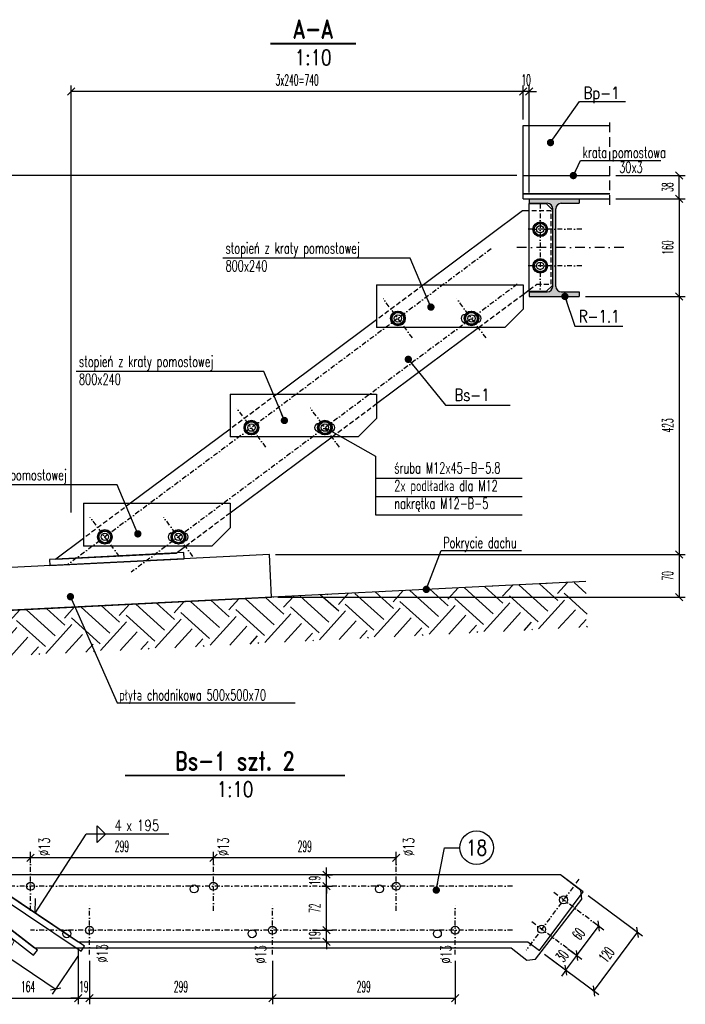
# Model space of a CAD drawing. Header units: millimetres. Extents: x -228255 to 14536, y -140109 to 119945.
# Tile 52 of 123: x -176164 to -175074, y 55945 to 57558. Entities that reach past the tile are written whole.
import ezdxf
from ezdxf.enums import TextEntityAlignment as Align

# ---------------------------------------------------------------- set-up
doc = ezdxf.new("R2010")
doc.units = ezdxf.units.MM
doc.header["$LTSCALE"] = 2.5
for name, pattern in [('DASHDOT', [25.4, 12.7, -6.35, 0, -6.35]), ('DASHDOT2', [12.7, 6.35, -3.175, 0, -3.175]), ('DASHED', [19.05, 12.7, -6.35]), ('DASHED2', [9.525, 6.35, -3.175])]:
    doc.linetypes.add(name, pattern=pattern)
for name, color, linetype in [('Gruba', 6, 'Continuous'), ('Hatch', 155, 'Continuous'), ('Krata pomostowa', 41, 'Continuous'), ('Laczniki', 30, 'Continuous'), ('LAYER1', 7, 'Continuous'), ('Nr_dzwigar', 42, 'Continuous'), ('Nr_platwie', 230, 'Continuous'), ('Odnosnik_laczniki', 65, 'Continuous'), ('Opisy_stal', 7, 'Continuous'), ('Osie', 134, 'DASHDOT'), ('Osie_laczniki', 157, 'DASHDOT2'), ('Przerywana', 5, 'DASHED'), ('S_platwie', 13, 'Continuous'), ('S_slupy', 20, 'Continuous'), ('stal', 4, 'Continuous'), ('Stal_nw', 181, 'DASHED2'), ('Stal_przekroj', 1, 'Continuous'), ('Tekst', 31, 'Continuous'), ('Widok', 8, 'Continuous'), ('Wymiary', 86, 'Continuous')]:
    doc.layers.add(name, color=color, linetype=linetype)
doc.styles.get("Standard").update_dxf_attribs({"font": 'romans.shx', "width": 0.65})
doc.styles.add('style1', font='romand.shx', dxfattribs={"width": 0.8})
doc.styles.add('style3', font='romans.shx', dxfattribs={"width": 0.5})
doc.dimstyles.new('Skala_10', dxfattribs={"dimtxt": 18, "dimasz": 12, "dimexe": 10, "dimexo": 10, "dimgap": 10, "dimtad": 1, "dimdec": 0, "dimdsep": 46, "dimtxsty": 'style3', "dimblk": 'OBLIQUE', "dimcen": 0, "dimdle": 1, "dimclrd": 256, "dimclre": 256, "dimclrt": 31, "dimadec": 1, "dimazin": 0, "dimtfac": 1, "dimtdec": 0, "dimtix": 1, "dimtmove": 2, "dimatfit": 0, "dimldrblk": 'DOT', "dimfxl": 1, "dimtolj": 1, "dimtzin": 0, "dimlwd": -1, "dimlwe": -1, "dimarcsym": 0})
doc.dimstyles.new('Skala_10$7', dxfattribs={"dimscale": 0, "dimtxt": 18, "dimasz": 12, "dimexe": 10, "dimexo": 15, "dimgap": 5, "dimtad": 1, "dimdec": 0, "dimrnd": 0.5, "dimzin": 9, "dimdsep": 46, "dimtxsty": 'Standard', "dimblk1": 'OBLIQUE', "dimblk2": 'OBLIQUE', "dimsah": 1, "dimcen": 10, "dimdle": 10, "dimclrt": 31, "dimadec": 0, "dimazin": 0, "dimtfac": 1, "dimtdec": 0, "dimtmove": 2, "dimatfit": 3, "dimldrblk": 'DOT', "dimfxl": 1, "dimtolj": 1, "dimtzin": 9, "dimarcsym": 0})

# ---------------------------------------------------------------- blocks, each defined once
blk = doc.blocks.new('_Dot')
at = {"color": 0, "linetype": 'ByBlock', "lineweight": -2}
blk.add_line((-0.5, 0), (-1, 0), dxfattribs=at)
at = {"color": 0, "linetype": 'ByBlock', "const_width": 0.5}
blk.add_lwpolyline([(-0.25, 0, 1), (0.25, 0, 1)], format="xyb", close=True, dxfattribs=at)
blk = doc.blocks.new('_Oblique')
at = {"color": 0, "linetype": 'ByBlock', "lineweight": -2}
blk.add_line((-0.5, -0.5), (0.5, 0.5), dxfattribs=at)
blk = doc.blocks.new('Elem_prawy')
at = {"color": 7}
blk.add_line((0, 0), (25, 0), dxfattribs=at)
blk.add_circle((52.5, 0), 27.5, dxfattribs=at)
at = {"color": 31, "width": 0.8}
blk.add_attdef('22', text='', height=25, dxfattribs=at).set_placement((52.5, 0), align=Align.MIDDLE)
blk = doc.blocks.new('*D876')
at = {"layer": 'Defpoints', "color": 0, "ltscale": 0.5, "transparency": 16777216}
for p in [(-176068.1, 56047.6), (-176049.4, 56026.6), (-176049.4, 55955.2)]:
    blk.add_point(p, dxfattribs=at)
at = {"layer": 'Wymiary', "ltscale": 0.5, "transparency": 16777216}
for p, q in [((-176068.1, 56037.6), (-176068.1, 55945.2)), ((-176049.4, 56016.6), (-176049.4, 55945.2)), ((-176068.1, 55955.2), (-176080.1, 55955.2)), ((-176068.1, 55955.2), (-176049.4, 55955.2)), ((-176049.4, 55955.2), (-176037.4, 55955.2))]:
    blk.add_line(p, q, dxfattribs=at)
at = {"layer": 'Wymiary', "ltscale": 0.5, "transparency": 16777216, "xscale": 12, "yscale": 12, "zscale": 12}
blk.add_blockref('_Oblique', (-176068.1, 55955.2), dxfattribs=at)
at = {"layer": 'Wymiary', "ltscale": 0.5, "transparency": 16777216, "xscale": 12, "yscale": 12, "zscale": 12, "rotation": 180}
blk.add_blockref('_Oblique', (-176049.4, 55955.2), dxfattribs=at)
at = {"layer": 'Wymiary', "color": 31, "ltscale": 0.5, "transparency": 16777216, "insert": (-176058.8, 55974.2), "char_height": 18, "attachment_point": 5, "style": 'style3'}
blk.add_mtext('\\A1;19', dxfattribs=at)
blk = doc.blocks.new('*D877')
at = {"layer": 'Defpoints', "color": 0, "ltscale": 0.5, "transparency": 16777216}
for p in [(-176232.1, 56157.6), (-176068.1, 56047.6), (-176068.1, 55955.2)]:
    blk.add_point(p, dxfattribs=at)
at = {"layer": 'Wymiary', "ltscale": 0.5, "transparency": 16777216}
for p, q in [((-176232.1, 56147.6), (-176232.1, 55945.2)), ((-176068.1, 56037.6), (-176068.1, 55945.2)), ((-176233.1, 55955.2), (-176067.1, 55955.2))]:
    blk.add_line(p, q, dxfattribs=at)
at = {"layer": 'Wymiary', "ltscale": 0.5, "transparency": 16777216, "xscale": 12, "yscale": 12, "zscale": 12, "rotation": 180}
blk.add_blockref('_Oblique', (-176232.1, 55955.2), dxfattribs=at)
at = {"layer": 'Wymiary', "ltscale": 0.5, "transparency": 16777216, "xscale": 12, "yscale": 12, "zscale": 12}
blk.add_blockref('_Oblique', (-176068.1, 55955.2), dxfattribs=at)
at = {"layer": 'Wymiary', "color": 31, "ltscale": 0.5, "transparency": 16777216, "insert": (-176150.1, 55974.2), "char_height": 18, "attachment_point": 5, "style": 'style3'}
blk.add_mtext('\\A1;164', dxfattribs=at)
blk = doc.blocks.new('*D878')
at = {"layer": 'Defpoints', "color": 0, "ltscale": 0.5, "transparency": 16777216}
for p in [(-176049.4, 56026.6), (-175750, 56026.6), (-175750, 55955.2)]:
    blk.add_point(p, dxfattribs=at)
at = {"layer": 'Wymiary', "ltscale": 0.5, "transparency": 16777216}
for p, q in [((-176049.4, 56016.6), (-176049.4, 55945.2)), ((-175750, 56016.6), (-175750, 55945.2)), ((-176050.4, 55955.2), (-175749, 55955.2))]:
    blk.add_line(p, q, dxfattribs=at)
at = {"layer": 'Wymiary', "ltscale": 0.5, "transparency": 16777216, "xscale": 12, "yscale": 12, "zscale": 12, "rotation": 180}
blk.add_blockref('_Oblique', (-176049.4, 55955.2), dxfattribs=at)
at = {"layer": 'Wymiary', "ltscale": 0.5, "transparency": 16777216, "xscale": 12, "yscale": 12, "zscale": 12}
blk.add_blockref('_Oblique', (-175750, 55955.2), dxfattribs=at)
at = {"layer": 'Wymiary', "color": 31, "ltscale": 0.5, "transparency": 16777216, "insert": (-175899.7, 55974.2), "char_height": 18, "attachment_point": 5, "style": 'style3'}
blk.add_mtext('\\A1;299', dxfattribs=at)
blk = doc.blocks.new('*D879')
at = {"layer": 'Defpoints', "color": 0, "ltscale": 0.5, "transparency": 16777216}
for p in [(-175750, 56026.6), (-175450.6, 56026.6), (-175450.6, 55955.2)]:
    blk.add_point(p, dxfattribs=at)
at = {"layer": 'Wymiary', "ltscale": 0.5, "transparency": 16777216}
for p, q in [((-175750, 56016.6), (-175750, 55945.2)), ((-175450.6, 56016.6), (-175450.6, 55945.2)), ((-175751, 55955.2), (-175449.6, 55955.2))]:
    blk.add_line(p, q, dxfattribs=at)
at = {"layer": 'Wymiary', "ltscale": 0.5, "transparency": 16777216, "xscale": 12, "yscale": 12, "zscale": 12, "rotation": 180}
blk.add_blockref('_Oblique', (-175750, 55955.2), dxfattribs=at)
at = {"layer": 'Wymiary', "ltscale": 0.5, "transparency": 16777216, "xscale": 12, "yscale": 12, "zscale": 12}
blk.add_blockref('_Oblique', (-175450.6, 55955.2), dxfattribs=at)
at = {"layer": 'Wymiary', "color": 31, "ltscale": 0.5, "transparency": 16777216, "insert": (-175600.3, 55974.2), "char_height": 18, "attachment_point": 5, "style": 'style3'}
blk.add_mtext('\\A1;299', dxfattribs=at)
blk = doc.blocks.new('*D880')
at = {"layer": 'Defpoints', "color": 0, "ltscale": 0.5, "transparency": 16777216}
for p in [(-175846.6, 56185.1), (-175846.6, 56165), (-175547.1, 56163.7)]:
    blk.add_point(p, dxfattribs=at)
at = {"layer": 'Wymiary', "ltscale": 0.5, "transparency": 16777216}
for p, q in [((-175846.6, 56175), (-175846.6, 56195.1)), ((-175547.1, 56173.7), (-175547.1, 56195.1)), ((-175546.1, 56185.1), (-175847.6, 56185.1))]:
    blk.add_line(p, q, dxfattribs=at)
at = {"layer": 'Wymiary', "ltscale": 0.5, "transparency": 16777216, "xscale": 12, "yscale": 12, "zscale": 12, "rotation": 180}
blk.add_blockref('_Oblique', (-175846.6, 56185.1), dxfattribs=at)
at = {"layer": 'Wymiary', "ltscale": 0.5, "transparency": 16777216, "xscale": 12, "yscale": 12, "zscale": 12}
blk.add_blockref('_Oblique', (-175547.1, 56185.1), dxfattribs=at)
at = {"layer": 'Wymiary', "color": 31, "ltscale": 0.5, "transparency": 16777216, "insert": (-175696.9, 56204.1), "char_height": 18, "attachment_point": 5, "style": 'style3'}
blk.add_mtext('\\A1;299', dxfattribs=at)
blk = doc.blocks.new('*D881')
at = {"layer": 'Defpoints', "color": 0, "ltscale": 0.5, "transparency": 16777216}
for p in [(-176146, 56185.1), (-176146, 56166.2), (-175846.6, 56165)]:
    blk.add_point(p, dxfattribs=at)
at = {"layer": 'Wymiary', "ltscale": 0.5, "transparency": 16777216}
for p, q in [((-176146, 56176.2), (-176146, 56195.1)), ((-175846.6, 56175), (-175846.6, 56195.1)), ((-175845.6, 56185.1), (-176147, 56185.1))]:
    blk.add_line(p, q, dxfattribs=at)
at = {"layer": 'Wymiary', "ltscale": 0.5, "transparency": 16777216, "xscale": 12, "yscale": 12, "zscale": 12, "rotation": 180}
blk.add_blockref('_Oblique', (-176146, 56185.1), dxfattribs=at)
at = {"layer": 'Wymiary', "ltscale": 0.5, "transparency": 16777216, "xscale": 12, "yscale": 12, "zscale": 12}
blk.add_blockref('_Oblique', (-175846.6, 56185.1), dxfattribs=at)
at = {"layer": 'Wymiary', "color": 31, "ltscale": 0.5, "transparency": 16777216, "insert": (-175996.3, 56204.1), "char_height": 18, "attachment_point": 5, "style": 'style3'}
blk.add_mtext('\\A1;299', dxfattribs=at)
blk = doc.blocks.new('*D882')
at = {"layer": 'Defpoints', "color": 0, "ltscale": 0.5, "transparency": 16777216}
for p in [(-176232.1, 56185.1), (-176232.1, 56157.6), (-176146, 56166.2)]:
    blk.add_point(p, dxfattribs=at)
at = {"layer": 'Wymiary', "ltscale": 0.5, "transparency": 16777216}
for p, q in [((-176232.1, 56167.6), (-176232.1, 56195.1)), ((-176146, 56176.2), (-176146, 56195.1)), ((-176145, 56185.1), (-176233.1, 56185.1))]:
    blk.add_line(p, q, dxfattribs=at)
at = {"layer": 'Wymiary', "ltscale": 0.5, "transparency": 16777216, "xscale": 12, "yscale": 12, "zscale": 12, "rotation": 180}
blk.add_blockref('_Oblique', (-176232.1, 56185.1), dxfattribs=at)
at = {"layer": 'Wymiary', "ltscale": 0.5, "transparency": 16777216, "xscale": 12, "yscale": 12, "zscale": 12}
blk.add_blockref('_Oblique', (-176146, 56185.1), dxfattribs=at)
at = {"layer": 'Wymiary', "color": 31, "ltscale": 0.5, "transparency": 16777216, "insert": (-176189, 56204.1), "char_height": 18, "attachment_point": 5, "style": 'style3'}
blk.add_mtext('\\A1;86', dxfattribs=at)
blk = doc.blocks.new('Pach_obustr_prawa')
at = {"color": 7}
for p, q in [((18, -13.5), (18, 13.5)), ((18, 13.5), (31.5, 0)), ((135, 0), (0, 0)), ((18, -13.5), (31.5, 0))]:
    blk.add_line(p, q, dxfattribs=at)
at = {"color": 31, "width": 0.8}
blk.add_text('x', height=18, dxfattribs=at).set_placement((65, 5.6))
blk.add_attdef('AA', text='', height=18, dxfattribs=at).set_placement((58.2, 5.6), align=Align.RIGHT)
blk.add_attdef('LLLL', (82.7, 5.6), '', height=18, dxfattribs=at)
blk = doc.blocks.new('I160PE')
for p, q in [((-41, 160), (41, 160)), ((-41, 160), (-41, 152.6)), ((-41, 152.6), (-11.5, 152.6)), ((11.5, 152.6), (41, 152.6)), ((41, 160), (41, 152.6)), ((-2.5, 16.4), (-2.5, 143.6)), ((2.5, 16.4), (2.5, 143.6)), ((-41, 7.4), (-11.5, 7.4)), ((-41, 7.4), (-41, 0)), ((-41, 0), (41, 0)), ((11.5, 7.4), (41, 7.4)), ((41, 7.4), (41, 0))]:
    blk.add_line(p, q)
for centre, start, end in [((-11.5, 143.6), 0, 90), ((11.5, 143.6), 90, 180), ((-11.5, 16.4), 270, 0), ((11.5, 16.4), 180, 270)]:
    blk.add_arc(centre, 9, start, end)
blk = doc.blocks.new('nakrtekaM10_w')
at = {"color": 0, "linetype": 'ByBlock'}
blk.add_lwpolyline([(0, 9.8), (8.5, 4.9), (8.5, -4.9), (0, -9.8), (-8.5, -4.9), (-8.5, 4.9)], close=True, dxfattribs=at)
for radius in [8, 5]:
    blk.add_circle((0, 0), radius, dxfattribs=at)
blk = doc.blocks.new('*D1432')
at = {"layer": 'Defpoints', "color": 0, "ltscale": 0.5, "transparency": 16777216}
for p in [(-175339.4, 57303), (-176462.6, 56587.3), (-176250.6, 56587.3)]:
    blk.add_point(p, dxfattribs=at)
at = {"layer": 'Wymiary', "ltscale": 0.5, "transparency": 16777216}
for p, q in [((-175349.4, 57303), (-176472.6, 57303)), ((-176462.6, 57304), (-176462.6, 56586.3)), ((-176260.6, 56587.3), (-176472.6, 56587.3))]:
    blk.add_line(p, q, dxfattribs=at)
at = {"layer": 'Wymiary', "ltscale": 0.5, "transparency": 16777216, "xscale": 12, "yscale": 12, "zscale": 12}
for p, rotation in [((-176462.6, 57303), 90), ((-176462.6, 56587.3), 270)]:
    blk.add_blockref('_Oblique', p, dxfattribs=dict(at, rotation=rotation))
at = {"layer": 'Wymiary', "color": 31, "ltscale": 0.5, "transparency": 16777216, "insert": (-176481.6, 56945.2), "char_height": 18, "attachment_point": 5, "rotation": 90, "style": 'style3'}
blk.add_mtext('\\A1;4x179=716', dxfattribs=at)
blk = doc.blocks.new('*D1433')
at = {"layer": 'Defpoints', "color": 0, "ltscale": 0.5, "transparency": 16777216}
for p in [(-175197.4, 57303), (-175083.7, 57303), (-175197.4, 57265)]:
    blk.add_point(p, dxfattribs=at)
at = {"layer": 'Wymiary', "ltscale": 0.5, "transparency": 16777216}
for p, q in [((-175187.4, 57303), (-175073.7, 57303)), ((-175083.7, 57264), (-175083.7, 57304)), ((-175187.4, 57265), (-175073.7, 57265))]:
    blk.add_line(p, q, dxfattribs=at)
at = {"layer": 'Wymiary', "ltscale": 0.5, "transparency": 16777216, "xscale": 12, "yscale": 12, "zscale": 12}
for p, rotation in [((-175083.7, 57303), 90), ((-175083.7, 57265), 270)]:
    blk.add_blockref('_Oblique', p, dxfattribs=dict(at, rotation=rotation))
at = {"layer": 'Wymiary', "color": 31, "ltscale": 0.5, "transparency": 16777216, "insert": (-175102.7, 57284), "char_height": 18, "attachment_point": 5, "rotation": 90, "style": 'style3'}
blk.add_mtext('\\A1;38', dxfattribs=at)
blk = doc.blocks.new('*D1434')
at = {"layer": 'Defpoints', "color": 0, "ltscale": 0.5, "transparency": 16777216}
for p in [(-175197.4, 57265), (-175247.4, 57105), (-175083.7, 57105)]:
    blk.add_point(p, dxfattribs=at)
at = {"layer": 'Wymiary', "ltscale": 0.5, "transparency": 16777216}
for p, q in [((-175187.4, 57265), (-175073.7, 57265)), ((-175083.7, 57266), (-175083.7, 57104)), ((-175237.4, 57105), (-175073.7, 57105))]:
    blk.add_line(p, q, dxfattribs=at)
at = {"layer": 'Wymiary', "ltscale": 0.5, "transparency": 16777216, "xscale": 12, "yscale": 12, "zscale": 12}
for p, rotation in [((-175083.7, 57265), 90), ((-175083.7, 57105), 270)]:
    blk.add_blockref('_Oblique', p, dxfattribs=dict(at, rotation=rotation))
at = {"layer": 'Wymiary', "color": 31, "ltscale": 0.5, "transparency": 16777216, "insert": (-175102.7, 57185), "char_height": 18, "attachment_point": 5, "rotation": 90, "style": 'style3'}
blk.add_mtext('\\A1;160', dxfattribs=at)
blk = doc.blocks.new('*D1435')
at = {"layer": 'Defpoints', "color": 0, "ltscale": 0.5, "transparency": 16777216}
for p in [(-175247.4, 57105), (-175754.7, 56682.2), (-175083.7, 56682.2)]:
    blk.add_point(p, dxfattribs=at)
at = {"layer": 'Wymiary', "ltscale": 0.5, "transparency": 16777216}
for p, q in [((-175237.4, 57105), (-175073.7, 57105)), ((-175083.7, 57106), (-175083.7, 56681.2)), ((-175744.7, 56682.2), (-175073.7, 56682.2))]:
    blk.add_line(p, q, dxfattribs=at)
at = {"layer": 'Wymiary', "ltscale": 0.5, "transparency": 16777216, "xscale": 12, "yscale": 12, "zscale": 12}
for p, rotation in [((-175083.7, 57105), 90), ((-175083.7, 56682.2), 270)]:
    blk.add_blockref('_Oblique', p, dxfattribs=dict(at, rotation=rotation))
at = {"layer": 'Wymiary', "color": 31, "ltscale": 0.5, "transparency": 16777216, "insert": (-175102.7, 56893.6), "char_height": 18, "attachment_point": 5, "rotation": 90, "style": 'style3'}
blk.add_mtext('\\A1;423', dxfattribs=at)
blk = doc.blocks.new('*D1436')
at = {"layer": 'Defpoints', "color": 0, "ltscale": 0.5, "transparency": 16777216}
for p in [(-175754.7, 56682.2), (-175751.2, 56612.3), (-175083.7, 56612.3)]:
    blk.add_point(p, dxfattribs=at)
at = {"layer": 'Wymiary', "ltscale": 0.5, "transparency": 16777216}
for p, q in [((-175744.7, 56682.2), (-175073.7, 56682.2)), ((-175083.7, 56683.2), (-175083.7, 56611.3)), ((-175741.2, 56612.3), (-175073.7, 56612.3))]:
    blk.add_line(p, q, dxfattribs=at)
at = {"layer": 'Wymiary', "ltscale": 0.5, "transparency": 16777216, "xscale": 12, "yscale": 12, "zscale": 12}
for p, rotation in [((-175083.7, 56682.2), 90), ((-175083.7, 56612.3), 270)]:
    blk.add_blockref('_Oblique', p, dxfattribs=dict(at, rotation=rotation))
at = {"layer": 'Wymiary', "color": 31, "ltscale": 0.5, "transparency": 16777216, "insert": (-175102.7, 56647.3), "char_height": 18, "attachment_point": 5, "rotation": 90, "style": 'style3'}
blk.add_mtext('\\A1;70', dxfattribs=at)
blk = doc.blocks.new('*D1437')
at = {"layer": 'Defpoints', "color": 0, "ltscale": 0.5, "transparency": 16777216}
for p in [(-175339.4, 57440.6), (-175339.4, 57385), (-175329.4, 57265)]:
    blk.add_point(p, dxfattribs=at)
at = {"layer": 'Wymiary', "ltscale": 0.5, "transparency": 16777216}
for p, q in [((-175339.4, 57395), (-175339.4, 57450.6)), ((-175329.4, 57275), (-175329.4, 57450.6)), ((-175339.4, 57440.6), (-175351.4, 57440.6)), ((-175329.4, 57440.6), (-175339.4, 57440.6)), ((-175329.4, 57440.6), (-175317.4, 57440.6))]:
    blk.add_line(p, q, dxfattribs=at)
at = {"layer": 'Wymiary', "ltscale": 0.5, "transparency": 16777216, "xscale": 12, "yscale": 12, "zscale": 12}
blk.add_blockref('_Oblique', (-175339.4, 57440.6), dxfattribs=at)
at = {"layer": 'Wymiary', "ltscale": 0.5, "transparency": 16777216, "xscale": 12, "yscale": 12, "zscale": 12, "rotation": 180}
blk.add_blockref('_Oblique', (-175329.4, 57440.6), dxfattribs=at)
at = {"layer": 'Wymiary', "color": 31, "ltscale": 0.5, "transparency": 16777216, "insert": (-175334.4, 57459.6), "char_height": 18, "attachment_point": 5, "style": 'style3'}
blk.add_mtext('\\A1;10', dxfattribs=at)
blk = doc.blocks.new('*D1438')
at = {"layer": 'Defpoints', "color": 0, "ltscale": 0.5, "transparency": 16777216}
for p in [(-176079.4, 57440.6), (-175339.4, 57385), (-176079.4, 56740.8)]:
    blk.add_point(p, dxfattribs=at)
at = {"layer": 'Wymiary', "ltscale": 0.5, "transparency": 16777216}
for p, q in [((-176079.4, 56750.8), (-176079.4, 57450.6)), ((-175339.4, 57395), (-175339.4, 57450.6)), ((-175338.4, 57440.6), (-176080.4, 57440.6))]:
    blk.add_line(p, q, dxfattribs=at)
at = {"layer": 'Wymiary', "ltscale": 0.5, "transparency": 16777216, "xscale": 12, "yscale": 12, "zscale": 12, "rotation": 180}
blk.add_blockref('_Oblique', (-176079.4, 57440.6), dxfattribs=at)
at = {"layer": 'Wymiary', "ltscale": 0.5, "transparency": 16777216, "xscale": 12, "yscale": 12, "zscale": 12}
blk.add_blockref('_Oblique', (-175339.4, 57440.6), dxfattribs=at)
at = {"layer": 'Wymiary', "color": 31, "ltscale": 0.5, "transparency": 16777216, "insert": (-175709.4, 57459.6), "char_height": 18, "attachment_point": 5, "style": 'style3'}
blk.add_mtext('\\A1;3x240=740', dxfattribs=at)
blk = doc.blocks.new('*D1445')
at = {"layer": 'Defpoints', "color": 0, "ltscale": 0.5, "transparency": 16777216}
for p in [(-175694.4, 56066.6), (-175661.5, 56066.6), (-175694.4, 56047.6)]:
    blk.add_point(p, dxfattribs=at)
at = {"layer": 'Wymiary', "ltscale": 0.5, "transparency": 16777216}
for p, q in [((-175661.5, 56066.6), (-175661.5, 56078.6)), ((-175684.4, 56066.6), (-175651.5, 56066.6)), ((-175661.5, 56047.6), (-175661.5, 56066.6)), ((-175684.4, 56047.6), (-175651.5, 56047.6)), ((-175661.5, 56047.6), (-175661.5, 56035.6))]:
    blk.add_line(p, q, dxfattribs=at)
at = {"layer": 'Wymiary', "ltscale": 0.5, "transparency": 16777216, "xscale": 12, "yscale": 12, "zscale": 12}
for p, rotation in [((-175661.5, 56066.6), 270), ((-175661.5, 56047.6), 90)]:
    blk.add_blockref('_Oblique', p, dxfattribs=dict(at, rotation=rotation))
at = {"layer": 'Wymiary', "color": 31, "ltscale": 0.5, "transparency": 16777216, "insert": (-175680.5, 56057.1), "char_height": 18, "attachment_point": 5, "rotation": 90, "style": 'style3'}
blk.add_mtext('\\A1;19', dxfattribs=at)
blk = doc.blocks.new('*D1446')
at = {"layer": 'Defpoints', "color": 0, "ltscale": 0.5, "transparency": 16777216}
for p in [(-175679.1, 56138.6), (-175661.5, 56138.6), (-175694.4, 56066.6)]:
    blk.add_point(p, dxfattribs=at)
at = {"layer": 'Wymiary', "ltscale": 0.5, "transparency": 16777216}
for p, q in [((-175669.1, 56138.6), (-175651.5, 56138.6)), ((-175661.5, 56065.6), (-175661.5, 56139.6)), ((-175684.4, 56066.6), (-175651.5, 56066.6))]:
    blk.add_line(p, q, dxfattribs=at)
at = {"layer": 'Wymiary', "ltscale": 0.5, "transparency": 16777216, "xscale": 12, "yscale": 12, "zscale": 12}
for p, rotation in [((-175661.5, 56138.6), 90), ((-175661.5, 56066.6), 270)]:
    blk.add_blockref('_Oblique', p, dxfattribs=dict(at, rotation=rotation))
at = {"layer": 'Wymiary', "color": 31, "ltscale": 0.5, "transparency": 16777216, "insert": (-175680.5, 56102.6), "char_height": 18, "attachment_point": 5, "rotation": 90, "style": 'style3'}
blk.add_mtext('\\A1;72', dxfattribs=at)
blk = doc.blocks.new('*D1447')
at = {"layer": 'Defpoints', "color": 0, "ltscale": 0.5, "transparency": 16777216}
for p in [(-175679.1, 56157.6), (-175661.5, 56157.6), (-175679.1, 56138.6)]:
    blk.add_point(p, dxfattribs=at)
at = {"layer": 'Wymiary', "ltscale": 0.5, "transparency": 16777216}
for p, q in [((-175669.1, 56157.6), (-175651.5, 56157.6)), ((-175661.5, 56157.6), (-175661.5, 56169.6)), ((-175661.5, 56138.6), (-175661.5, 56157.6)), ((-175669.1, 56138.6), (-175651.5, 56138.6)), ((-175661.5, 56138.6), (-175661.5, 56126.6))]:
    blk.add_line(p, q, dxfattribs=at)
at = {"layer": 'Wymiary', "ltscale": 0.5, "transparency": 16777216, "xscale": 12, "yscale": 12, "zscale": 12}
for p, rotation in [((-175661.5, 56157.6), 270), ((-175661.5, 56138.6), 90)]:
    blk.add_blockref('_Oblique', p, dxfattribs=dict(at, rotation=rotation))
at = {"layer": 'Wymiary', "color": 31, "ltscale": 0.5, "transparency": 16777216, "insert": (-175680.5, 56148.1), "char_height": 18, "attachment_point": 5, "rotation": 90, "style": 'style3'}
blk.add_mtext('\\A1;19', dxfattribs=at)
blk = doc.blocks.new('*D1449')
at = {"layer": 'Defpoints', "color": 0, "ltscale": 0.5, "transparency": 16777216}
for p in [(-176246, 56154.8), (-176063.3, 56032.3), (-176104.9, 55970.3)]:
    blk.add_point(p, dxfattribs=at)
at = {"layer": 'Wymiary', "ltscale": 0.5, "transparency": 16777216}
for p, q in [((-176251.5, 56146.5), (-176293.1, 56084.5)), ((-176288.4, 56093.4), (-176104, 55969.7)), ((-176068.8, 56024), (-176110.4, 55962))]:
    blk.add_line(p, q, dxfattribs=at)
at = {"layer": 'Wymiary', "ltscale": 0.5, "transparency": 16777216, "xscale": 12, "yscale": 12, "zscale": 12}
for p, rotation in [((-176287.6, 56092.8), 146.1456021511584), ((-176104.9, 55970.3), 326.1456021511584)]:
    blk.add_blockref('_Oblique', p, dxfattribs=dict(at, rotation=rotation))
at = {"layer": 'Wymiary', "color": 31, "ltscale": 0.5, "transparency": 16777216, "insert": (-176185.6, 56047.3), "char_height": 18, "attachment_point": 5, "rotation": 326.1456, "style": 'style3'}
blk.add_mtext('\\A1;220', dxfattribs=at)
blk = doc.blocks.new('*D1452')
at = {"layer": 'Defpoints', "color": 0, "ltscale": 0.5, "transparency": 16777216}
for p in [(-175274.8, 56042.7), (-175312.5, 56033.4), (-175251.3, 56025.2)]:
    blk.add_point(p, dxfattribs=at)
at = {"layer": 'Wymiary', "ltscale": 0.5, "transparency": 16777216}
for p, q in [((-175304.5, 56027.4), (-175261.2, 55995.2)), ((-175266.8, 56036.7), (-175243.3, 56019.2)), ((-175251.3, 56025.2), (-175244.1, 56034.8)), ((-175269.2, 56001.1), (-175251.3, 56025.2)), ((-175269.2, 56001.1), (-175276.4, 55991.5))]:
    blk.add_line(p, q, dxfattribs=at)
at = {"layer": 'Wymiary', "ltscale": 0.5, "transparency": 16777216, "xscale": 12, "yscale": 12, "zscale": 12}
for p, rotation in [((-175251.3, 56025.2), 233.2831969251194), ((-175269.2, 56001.1), 53.28319692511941)]:
    blk.add_blockref('_Oblique', p, dxfattribs=dict(at, rotation=rotation))
at = {"layer": 'Wymiary', "color": 31, "ltscale": 0.5, "transparency": 16777216, "insert": (-175275.5, 56024.5), "char_height": 18, "attachment_point": 5, "rotation": 53.2832, "style": 'style3'}
blk.add_mtext('\\A1;30', dxfattribs=at)
blk = doc.blocks.new('*D1453')
at = {"layer": 'Defpoints', "color": 0, "ltscale": 0.5, "transparency": 16777216}
for p in [(-175226.1, 56081.2), (-175215.4, 56073.3), (-175274.8, 56042.7)]:
    blk.add_point(p, dxfattribs=at)
at = {"layer": 'Wymiary', "ltscale": 0.5, "transparency": 16777216}
for p, q in [((-175251.9, 56024.4), (-175214.8, 56074.1)), ((-175218.1, 56075.3), (-175207.4, 56067.3)), ((-175266.8, 56036.7), (-175243.3, 56019.2))]:
    blk.add_line(p, q, dxfattribs=at)
at = {"layer": 'Wymiary', "ltscale": 0.5, "transparency": 16777216, "xscale": 12, "yscale": 12, "zscale": 12}
for p, rotation in [((-175215.4, 56073.3), 53.28319692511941), ((-175251.3, 56025.2), 233.2831969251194)]:
    blk.add_blockref('_Oblique', p, dxfattribs=dict(at, rotation=rotation))
at = {"layer": 'Wymiary', "color": 31, "ltscale": 0.5, "transparency": 16777216, "insert": (-175248.6, 56060.6), "char_height": 18, "attachment_point": 5, "rotation": 53.2832, "style": 'style3'}
blk.add_mtext('\\A1;60', dxfattribs=at)
blk = doc.blocks.new('*D1454')
at = {"layer": 'Defpoints', "color": 0, "ltscale": 0.5, "transparency": 16777216}
for p in [(-175240.7, 56129.6), (-175151.8, 56063.2), (-175312.5, 56033.4)]:
    blk.add_point(p, dxfattribs=at)
at = {"layer": 'Wymiary', "ltscale": 0.5, "transparency": 16777216}
for p, q in [((-175232.7, 56123.6), (-175143.8, 56057.3)), ((-175224.1, 55966.3), (-175151.2, 56064)), ((-175304.5, 56027.4), (-175215.5, 55961.1))]:
    blk.add_line(p, q, dxfattribs=at)
at = {"layer": 'Wymiary', "ltscale": 0.5, "transparency": 16777216, "xscale": 12, "yscale": 12, "zscale": 12}
for p, rotation in [((-175151.8, 56063.2), 53.28319692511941), ((-175223.5, 55967.1), 233.2831969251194)]:
    blk.add_blockref('_Oblique', p, dxfattribs=dict(at, rotation=rotation))
at = {"layer": 'Wymiary', "color": 31, "ltscale": 0.5, "transparency": 16777216, "insert": (-175202.9, 56026.5), "char_height": 18, "attachment_point": 5, "rotation": 53.2832, "style": 'style3'}
blk.add_mtext('\\A1;120', dxfattribs=at)

msp = doc.modelspace()

# ---------------------------------------------------------------- hatches: boundary and pattern name
at = {"layer": 'Hatch', "ltscale": 0.5}
h = msp.add_hatch(dxfattribs=at)
h.set_pattern_fill('EARTH', color=256, scale=10, angle=47.86241)
h.set_pattern_definition([(47.862405, (-73762.52, 24109.83), (-4.484526, 89.690518), [63.5, -63.5]), (47.862405, (-73780.175, 24125.804), (-4.484526, 89.690518), [63.5, -63.5]), (47.862405, (-73797.833, 24141.78), (-4.484526, 89.690518), [63.5, -63.5]), (137.862405, (-73798.394, 24152.99), (-89.690518, -4.484526), [63.5, -63.5]), (137.862405, (-73782.42, 24170.65), (-89.690518, -4.484526), [63.5, -63.5]), (137.862405, (-73766.44, 24188.31), (-89.690518, -4.484526), [63.5, -63.5])])
h.paths.add_polyline_path([(-175236.84, 56638.03), (-176764.97, 56561.62), (-176761.22, 56486.72), (-175233.1, 56563.12)])
at = {"layer": 'Stal_przekroj', "ltscale": 0.5}
h = msp.add_hatch(color=256, dxfattribs=at)
h.dxf.hatch_style = 1
h.paths.add_polyline_path([(-175247.36, 57265), (-175329.36, 57265), (-175329.36, 57257.6), (-175299.86, 57257.6, -0.4142136), (-175290.86, 57248.6), (-175290.86, 57121.4, -0.4142136), (-175299.86, 57112.4), (-175329.36, 57112.4), (-175329.36, 57105), (-175247.36, 57105), (-175247.36, 57112.4), (-175276.86, 57112.4, -0.4142136), (-175285.86, 57121.4), (-175285.86, 57248.6, -0.4142136), (-175276.86, 57257.6), (-175247.36, 57257.6)])

# ---------------------------------------------------------------- linework, layer by layer
at = {"layer": 'Gruba', "ltscale": 0.5, "const_width": 3}
msp.add_lwpolyline([(-175753.17, 57519.01), (-175613.17, 57519.01)], dxfattribs=at)
at = {"layer": 'Gruba', "const_width": 3}
msp.add_lwpolyline([(-175991.14, 56319.99), (-175631.14, 56319.99)], dxfattribs=at)
at = {"layer": 'Hatch', "ltscale": 0.5}
msp.add_line((-175236.84, 56638.03), (-176764.97, 56561.62), dxfattribs=at)
at = {"layer": 'Krata pomostowa'}
for p, q in [((-175579.36, 57124), (-175339.36, 57124)), ((-175579.36, 57124), (-175579.36, 57054)), ((-175339.36, 57124), (-175339.36, 57084)), ((-175339.36, 57084), (-175369.36, 57054)), ((-175369.36, 57054), (-175579.36, 57054)), ((-175819.36, 56945), (-175579.36, 56945)), ((-175819.36, 56945), (-175819.36, 56875)), ((-175579.36, 56945), (-175579.36, 56905)), ((-175579.36, 56905), (-175609.36, 56875)), ((-175609.36, 56875), (-175819.36, 56875)), ((-176059.36, 56766), (-175819.36, 56766)), ((-176059.36, 56766), (-176059.36, 56696)), ((-175819.36, 56766), (-175819.36, 56726)), ((-175819.36, 56726), (-175849.36, 56696)), ((-175849.36, 56696), (-176059.36, 56696))]:
    msp.add_line(p, q, dxfattribs=at)
at = {"layer": 'Krata pomostowa', "ltscale": 0.5}
msp.add_lwpolyline([(-175197.36, 57273), (-175339.36, 57273), (-175339.36, 57303), (-175197.36, 57303)], dxfattribs=at)
at = {"layer": 'Krata pomostowa'}
for points in [[(-175434.02, 57075.5), (-175434.36, 57075.5, 1), (-175434.36, 57062.5), (-175434.02, 57062.5)], [(-175413.83, 57062.52, 0.9214525), (-175413.83, 57075.48)], [(-175674.02, 56896.5), (-175674.36, 56896.5, 1), (-175674.36, 56883.5), (-175674.02, 56883.5)], [(-175653.83, 56883.52, 0.9214525), (-175653.83, 56896.48)], [(-175914.02, 56717.5), (-175914.36, 56717.5, 1), (-175914.36, 56704.5), (-175914.02, 56704.5)], [(-175893.83, 56704.52, 0.9214525), (-175893.83, 56717.48, 0.9214525)]]:
    msp.add_lwpolyline(points, format="xyb", dxfattribs=at)
at = {"layer": 'Laczniki', "ltscale": 0.5}
for centre in [(-175311.36, 57215), (-175311.36, 57155), (-175544.36, 57069), (-175423.93, 57069), (-175784.36, 56890), (-175663.93, 56890), (-176024.36, 56711), (-175903.93, 56711)]:
    msp.add_circle(centre, 12, dxfattribs=at)
at = {"layer": 'LAYER1', "ltscale": 0.5}
msp.add_lwpolyline([(-176314.94, 56160.63), (-176140.96, 56025.98), (-176134.84, 56033.89), (-176308.82, 56168.54)], close=True, dxfattribs=at)
msp.add_lwpolyline([(-176294.65, 56157.57), (-176139.6, 56037.57), (-175358.79, 56037.57), (-175333.04, 56017.64), (-175319.01, 56019.43), (-175242.99, 56117.65), (-175244.78, 56131.68), (-175278.24, 56157.57), (-176294.65, 56157.57)], dxfattribs=at)
at = {"layer": 'LAYER1'}
for centre in [(-175878.17, 56134.3), (-175574.69, 56134.3), (-176086.76, 56060.85), (-175783.28, 56060.85), (-175479.79, 56060.85)]:
    msp.add_circle(centre, 6.5, dxfattribs=at)
at = {"layer": 'Odnosnik_laczniki', "ltscale": 0.5}
for p, q in [((-175663.93, 56890), (-175580.92, 56843.42)), ((-175580.92, 56843.42), (-175580.92, 56747.42)), ((-175580.92, 56807.42), (-175340.92, 56807.42)), ((-175580.92, 56777.42), (-175340.92, 56777.42)), ((-175580.92, 56747.42), (-175340.92, 56747.42))]:
    msp.add_line(p, q, dxfattribs=at)
at = {"layer": 'Opisy_stal', "ltscale": 0.5}
for q in [(-176054.75, 56223.85), (-176138.16, 56118.72)]:
    msp.add_line((-176138.43, 56094.74), q, dxfattribs=at)
at = {"layer": 'Osie', "ltscale": 0.5}
msp.add_line((-175174.34, 57185), (-175353.36, 57185), dxfattribs=at)
at = {"layer": 'Osie_laczniki', "ltscale": 0.5}
for p, q in [((-175311.36, 57257), (-175311.36, 57112.4)), ((-175243.36, 57215), (-175333.36, 57215)), ((-175391.9, 57182.72), (-176085.1, 56665.7)), ((-175243.36, 57155), (-175333.36, 57155)), ((-175348.85, 57125), (-175981.32, 56653.29)), ((-175520.45, 57036.94), (-175568.28, 57101.07)), ((-175400.02, 57036.94), (-175447.85, 57101.07)), ((-175760.45, 56857.94), (-175808.28, 56922.07)), ((-175640.02, 56857.94), (-175687.85, 56922.07)), ((-176000.45, 56678.94), (-176048.28, 56743.07)), ((-175880.02, 56678.94), (-175927.85, 56743.07)), ((-176145.95, 56098.57), (-176145.95, 56178.57)), ((-175846.55, 56098.57), (-175846.55, 56178.57)), ((-175547.15, 56098.57), (-175547.15, 56178.57)), ((-175356.95, 56138.57), (-176221.72, 56138.57)), ((-175247.98, 56149.97), (-175334.43, 56034.06)), ((-175218.58, 56075.65), (-175290.72, 56129.46)), ((-176049.42, 56026.57), (-176049.42, 56106.57)), ((-175750.01, 56026.57), (-175750.01, 56106.57)), ((-175450.61, 56026.57), (-175450.61, 56106.57)), ((-175254.45, 56027.56), (-175326.6, 56081.36)), ((-175356.95, 56066.57), (-176145.95, 56066.57))]:
    msp.add_line(p, q, dxfattribs=at)
at = {"layer": 'Przerywana', "ltscale": 0.5}
msp.add_line((-175197.36, 57255), (-175197.36, 57395), dxfattribs=at)
at = {"layer": 'stal', "ltscale": 0.5}
for p, q in [((-175339.36, 57385), (-175197.36, 57385)), ((-175339.36, 57265), (-175339.36, 57385)), ((-175339.36, 57273), (-175197.36, 57273)), ((-175339.36, 57265), (-175197.36, 57265))]:
    msp.add_line(p, q, dxfattribs=at)
for points in [[(-175329.36, 57257), (-175301.36, 57257), (-175291.36, 57247), (-175291.36, 57123), (-175301.36, 57113), (-175329.36, 57113), (-175329.36, 57257)], [(-175329.36, 57245), (-175340.17, 57245), (-175502.4, 57124)], [(-175339.36, 57108.37), (-175329.36, 57115.83)], [(-175579.36, 57066.6), (-175742.4, 56945)], [(-175579.36, 56929.37), (-175412.27, 57054)], [(-175819.36, 56887.6), (-175982.4, 56766)], [(-175819.36, 56750.37), (-175652.27, 56875)], [(-176059.36, 56708.6), (-176104.78, 56674.73), (-175907.56, 56684.59), (-175892.27, 56696)], [(-175240.72, 56129.59), (-175278.24, 56157.57), (-176232.09, 56157.57), (-176068.12, 56047.57), (-175331.47, 56047.57), (-175312.47, 56033.4), (-175240.72, 56129.59)]]:
    msp.add_lwpolyline(points, dxfattribs=at)
for points in [[(-176114.26, 56664.24), (-175894.54, 56675.23), (-175895.04, 56685.22), (-176114.76, 56674.23)], [(-176245.97, 56154.84), (-176063.27, 56032.28), (-176057.7, 56040.59), (-176240.4, 56163.14)]]:
    msp.add_lwpolyline(points, close=True, dxfattribs=at)
for centre in [(-176145.95, 56138.57), (-175846.55, 56138.57), (-175547.15, 56138.57), (-175273.09, 56116.31), (-175308.96, 56068.21), (-176049.42, 56066.57), (-175750.01, 56066.57), (-175450.61, 56066.57)]:
    msp.add_circle(centre, 6.5, dxfattribs=at)
at = {"layer": 'Stal_nw', "ltscale": 0.5}
for points in [[(-175293.36, 57245), (-175329.36, 57245)], [(-175329.36, 57115.83), (-175317.07, 57125), (-175293.36, 57125), (-175293.36, 57245)], [(-175502.4, 57124), (-175579.36, 57066.6)], [(-175412.27, 57054), (-175339.36, 57108.37)], [(-175742.4, 56945), (-175819.36, 56887.6)], [(-175652.27, 56875), (-175579.36, 56929.37)], [(-175982.4, 56766), (-176059.36, 56708.6)], [(-175892.27, 56696), (-175819.36, 56750.37)]]:
    msp.add_lwpolyline(points, dxfattribs=at)
at = {"layer": 'Widok', "ltscale": 0.5}
msp.add_lwpolyline([(-176250.59, 56587.34), (-175751.22, 56612.31), (-175754.71, 56682.22), (-176254.09, 56657.25)], close=True, dxfattribs=at)

# ---------------------------------------------------------------- block references
at = {"layer": 'Laczniki', "ltscale": 0.5, "xscale": 1.2, "yscale": 1.2, "zscale": 1.2}
for p in [(-175311.36, 57215), (-175311.36, 57155), (-175544.36, 57069), (-175423.93, 57069), (-175784.36, 56890), (-175663.93, 56890), (-176024.36, 56711), (-175903.93, 56711)]:
    msp.add_blockref('nakrtekaM10_w', p, dxfattribs=at)
at = {"layer": 'Opisy_stal', "ltscale": 0.5}
for name, p, values in [('Pach_obustr_prawa', (-176054.75, 56223.85), {'AA': '4', 'LLLL': '195'}), ('Elem_prawy', (-175468.05, 56201.73), {'22': '18'})]:
    msp.add_blockref(name, p, dxfattribs=at).add_auto_attribs(values)
at = {"layer": 'Stal_przekroj', "ltscale": 0.5}
msp.add_blockref('I160PE', (-175288.36, 57105), dxfattribs=at)

# ---------------------------------------------------------------- texts
at = {"layer": 'Gruba', "ltscale": 0.5, "style": 'style1', "width": 0.8}
msp.add_text('A-A', height=30, dxfattribs=at).set_placement((-175683.17, 57519.01), align=Align.BOTTOM_CENTER)
msp.add_text('1:10', height=25, dxfattribs=at).set_placement((-175683.17, 57509.01), align=Align.TOP_CENTER)
at = {"layer": 'Gruba', "style": 'style1', "width": 0.8}
msp.add_text('Bs-1 szt. 2', height=30, dxfattribs=at).set_placement((-175811.14, 56319.99), align=Align.BOTTOM_CENTER)
msp.add_text('1:10', height=25, dxfattribs=at).set_placement((-175811.14, 56309.99), align=Align.TOP_CENTER)
at = {"layer": 'Nr_dzwigar', "ltscale": 0.2, "style": 'style1', "width": 0.8}
msp.add_text('R-1.1', height=20, dxfattribs=at).set_placement((-175248.04, 57062.43))
at = {"layer": 'Nr_platwie', "ltscale": 0.2, "style": 'style1', "width": 0.8}
for s, p in [('Bp-1', (-175240.47, 57428.46)), ('Bs-1', (-175451.93, 56933.71))]:
    msp.add_text(s, height=20, dxfattribs=at).set_placement(p)
at = {"layer": 'Odnosnik_laczniki', "color": 31, "ltscale": 0.5, "width": 0.65}
for s, p in [('   śruba M12x45-B-5.8', (-175576.51, 56815.09)), ('   2x podlładka dla M12', (-175576.51, 56785.94)), ('   nakrętka M12-B-5', (-175576.51, 56756.8))]:
    msp.add_text(s, height=18, dxfattribs=at).set_placement(p)
at = {"layer": 'S_platwie', "ltscale": 0.5, "width": 0.65}
for s, p in [('krata pomostowa', (-175241.86, 57331.81)), ('30x3', (-175181.91, 57307.48)), ('Pokrycie dachu', (-175470.26, 56692.54)), ('płyta chodnikowa 500x500x70', (-176000.84, 56442.92))]:
    msp.add_text(s, height=18, dxfattribs=at).set_placement(p)
at = {"layer": 'S_slupy', "ltscale": 0.5, "width": 0.65}
for s, p in [('stopień z kraty pomostowej', (-175826.78, 57175.18)), ('800x240', (-175826.78, 57146.03)), ('stopień z kraty pomostowej', (-176066.78, 56989.43)), ('800x240', (-176066.78, 56960.28)), ('stopień z kraty pomostowej', (-176306.78, 56803.68))]:
    msp.add_text(s, height=18, dxfattribs=at).set_placement(p)
at = {"layer": 'Tekst', "ltscale": 0.5, "width": 0.65}
for p in [(-176114.69, 56188.18), (-175821.31, 56188.18), (-175517.82, 56188.18), (-176019.46, 56013.54), (-175760.1, 56011.96), (-175456.61, 56011.96)]:
    msp.add_text('%%C13', height=18, rotation=90, dxfattribs=at).set_placement(p)

# ---------------------------------------------------------------- dimensions: what is measured, and where the dimension line sits
at = {"layer": 'Wymiary', "ltscale": 0.5}
dim = msp.add_linear_dim(base=(-176079.36, 57440.6), p1=(-175339.36, 57385), p2=(-176079.36, 56740.75), text='3x240=<>', dimstyle='Skala_10', dxfattribs=at)
dim.commit()
dim.dimension.update_dxf_attribs({"geometry": '*D1438', "text_midpoint": (-175709.36, 57459.6)})
for base, p1, p2, picture, middle in [((-175339.36, 57440.6), (-175329.36, 57265), (-175339.36, 57385), '*D1437', (-175334.36, 57459.6)), ((-176232.09, 56185.13), (-176145.95, 56166.17), (-176232.09, 56157.57), '*D882', (-176189.02, 56204.13)), ((-176145.95, 56185.13), (-175846.55, 56164.96), (-176145.95, 56166.17), '*D881', (-175996.25, 56204.13)), ((-175846.55, 56185.13), (-175547.15, 56163.67), (-175846.55, 56164.96), '*D880', (-175696.85, 56204.13)), ((-176068.12, 55955.2), (-176232.09, 56157.57), (-176068.12, 56047.57), '*D877', (-176150.1, 55974.2)), ((-176049.42, 55955.2), (-176068.12, 56047.57), (-176049.42, 56026.57), '*D876', (-176058.77, 55974.2)), ((-175750.01, 55955.2), (-176049.42, 56026.57), (-175750.01, 56026.57), '*D878', (-175899.72, 55974.2)), ((-175450.61, 55955.2), (-175750.01, 56026.57), (-175450.61, 56026.57), '*D879', (-175600.31, 55974.2))]:
    dim = msp.add_linear_dim(base=base, p1=p1, p2=p2, dimstyle='Skala_10', dxfattribs=at)
    dim.commit()
    dim.dimension.update_dxf_attribs({"geometry": picture, "text_midpoint": middle})
dim = msp.add_linear_dim(base=(-176462.56, 56587.34), p1=(-175339.36, 57303), p2=(-176250.59, 56587.34), angle=90, text='4x179=<>', dimstyle='Skala_10', dxfattribs=at)
dim.commit()
dim.dimension.update_dxf_attribs({"geometry": '*D1432', "text_midpoint": (-176481.56, 56945.17)})
for base, p1, p2, angle, picture, middle in [((-175083.7, 57303), (-175197.36, 57265), (-175197.36, 57303), 90, '*D1433', (-175102.7, 57284)), ((-175083.7, 57105), (-175197.36, 57265), (-175247.36, 57105), 90, '*D1434', (-175102.7, 57185)), ((-175083.7, 56682.22), (-175247.36, 57105), (-175754.71, 56682.22), 90, '*D1435', (-175102.7, 56893.61)), ((-175083.7, 56612.31), (-175754.71, 56682.22), (-175751.22, 56612.31), 90, '*D1436', (-175102.7, 56647.27)), ((-176104.88, 55970.26), (-176245.97, 56154.84), (-176063.27, 56032.28), 326.1456, '*D1449', (-176185.64, 56047.32)), ((-175661.51, 56157.57), (-175679.08, 56138.57), (-175679.08, 56157.57), 90, '*D1447', (-175680.51, 56148.07)), ((-175661.51, 56138.57), (-175694.39, 56066.57), (-175679.08, 56138.57), 90, '*D1446', (-175680.51, 56102.57)), ((-175151.77, 56063.25), (-175312.47, 56033.4), (-175240.72, 56129.59), 53.2832, '*D1454', (-175202.87, 56026.51)), ((-175661.51, 56066.57), (-175694.39, 56047.57), (-175694.39, 56066.57), 90, '*D1445', (-175680.51, 56057.07)), ((-175215.4, 56073.28), (-175274.77, 56042.71), (-175226.09, 56081.25), 53.2832, '*D1453', (-175248.56, 56060.59)), ((-175251.27, 56025.18), (-175312.47, 56033.4), (-175274.77, 56042.71), 53.2832, '*D1452', (-175275.47, 56024.52))]:
    dim = msp.add_linear_dim(base=base, p1=p1, p2=p2, angle=angle, dimstyle='Skala_10', dxfattribs=at)
    dim.commit()
    dim.dimension.update_dxf_attribs({"geometry": picture, "text_midpoint": middle})

# ---------------------------------------------------------------- leaders
at = {"layer": 'Nr_dzwigar', "ltscale": 0.5}
msp.add_leader([(-175270.87, 57105), (-175254.8, 57056.16), (-175175.78, 57056.16)], dimstyle='Skala_10$7', override={"dimscale": 1, "dimtad": 0}, dxfattribs=at)
at = {"layer": 'Nr_platwie', "ltscale": 0.2}
msp.add_leader([(-175294.47, 57357), (-175246.94, 57424.12), (-175171.6, 57424.12)], dimstyle='Skala_10$7', override={"dimscale": 1, "dimtad": 0, "dimfxl": 0}, dxfattribs=at)
at = {"layer": 'Nr_platwie', "ltscale": 0.5}
msp.add_leader([(-175527.33, 57001.92), (-175466.67, 56926.87), (-175360.74, 56926.87)], dimstyle='Skala_10$7', override={"dimscale": 1, "dimtad": 0}, dxfattribs=at)
at = {"layer": 'Opisy_stal', "ltscale": 0.5}
msp.add_leader([(-175481.55, 56132.28), (-175468.05, 56201.73)], dimstyle='Skala_10$7', override={"dimscale": 1, "dimtad": 0}, dxfattribs=at)
at = {"layer": 'S_platwie', "ltscale": 0.5}
for points, override in [([(-175257.02, 57303), (-175245.11, 57327.86), (-175113.66, 57327.86)], {"dimscale": 1, "dimtad": 0}), ([(-175497.85, 56624.98), (-175473.51, 56688.59), (-175342.06, 56688.59)], {"dimscale": 1, "dimtad": 0}), ([(-176080.66, 56613.05), (-176004.09, 56438.97), (-175712.92, 56438.97)], {"dimscale": 1, "dimtad": 0, "dimldrblk": 'Dot'})]:
    msp.add_leader(points, dimstyle='Skala_10$7', override=override, dxfattribs=at)
at = {"layer": 'S_slupy', "ltscale": 0.5}
for points in [[(-175490.32, 57087.47), (-175524.24, 57167.6), (-175831.38, 57167.6)], [(-175730.32, 56901.72), (-175764.24, 56981.85), (-176071.38, 56981.85)], [(-175970.32, 56715.97), (-176004.24, 56796.1), (-176311.38, 56796.1)]]:
    msp.add_leader(points, dimstyle='Skala_10$7', override={"dimscale": 1, "dimtad": 0}, dxfattribs=at)

doc.saveas('drawing.dxf')
